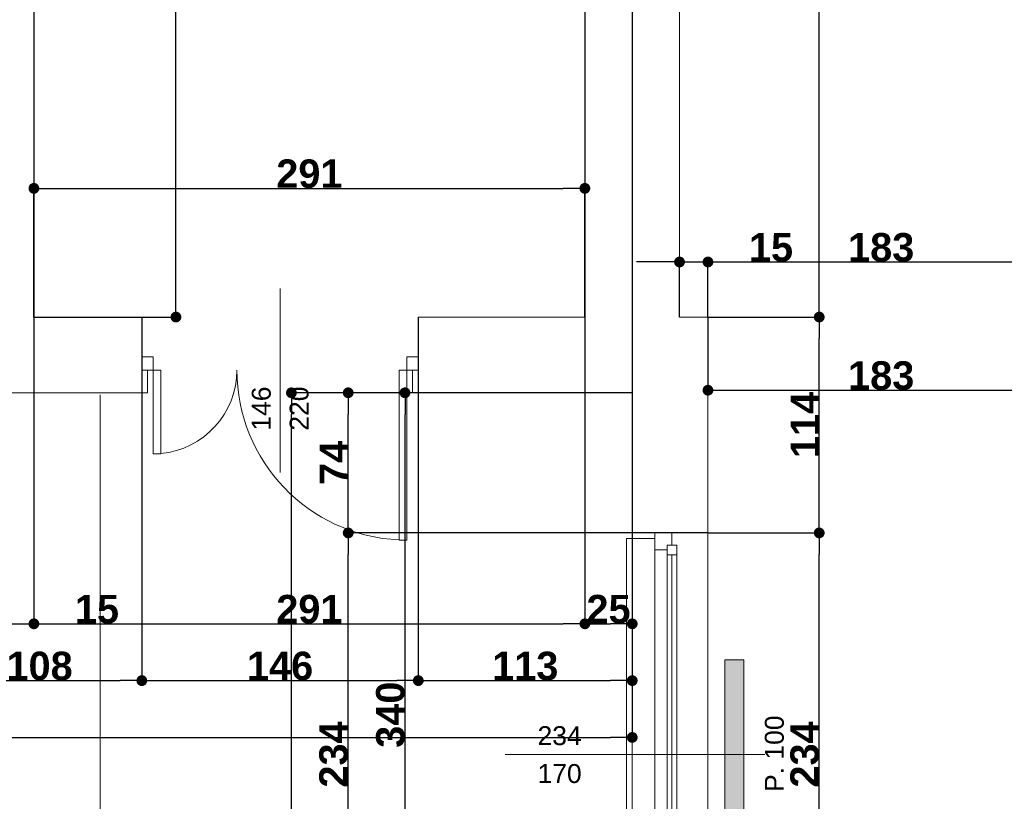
# Model space of a CAD drawing. Header units: millimetres. Extents: x 183299 to 1018155, y -286688 to 171278.
# Tile 87 of 100: x 437273 to 442473, y -105784 to -101656. Entities that reach past the tile are written whole.
import ezdxf

# ---------------------------------------------------------------- set-up
doc = ezdxf.new("R2010")
doc.units = ezdxf.units.MM
doc.header["$MEASUREMENT"] = 0
doc.linetypes.add('Wipeout_Contour', pattern=[1000, 0, -1000])
for name, color, linetype in [('Drzwi ArchiCAD', 7, 'Continuous'), ('inwentaryzacja_sciany', 7, 'Continuous'), ('Okna ArchiCADa', 7, 'Continuous'), ('Wymiarowanie - Ogólne', 7, 'Continuous'), ('Znaczniki Drzwi', 7, 'Continuous'), ('Znaczniki Okien', 7, 'Continuous')]:
    doc.layers.add(name, color=color, linetype=linetype)
for name, color, linetype, lineweight in [('Drzwi ArchiCAD_Nr_Pióra__1', 7, 'Continuous', 13), ('grzejniki_Nr_Pióra__20', 1, 'Continuous', 0), ('inwentaryzacja_sciany_Nr_Pióra__1', 7, 'Continuous', 13), ('inwentaryzacja_wentylacja_Nr_Pióra__20', 1, 'Continuous', 0), ('Okna ArchiCADa_Nr_Pióra__1', 7, 'Continuous', 13), ('Znaczniki Drzwi_Nr_Pióra__1', 7, 'Continuous', 13), ('Znaczniki Drzwi_Nr_Pióra__7', 7, 'Continuous', 35), ('Znaczniki Okien_Nr_Pióra__1', 7, 'Continuous', 13), ('Znaczniki Okien_Nr_Pióra__7', 7, 'Continuous', 35)]:
    doc.layers.add(name, color=color, linetype=linetype, lineweight=lineweight)
for name, color, linetype, lineweight, true_color in [('Drzwi ArchiCAD_Nr_Pióra__23', 7, 'Continuous', 20, 0xff6600), ('Drzwi ArchiCAD_Nr_Pióra__3', 7, 'Continuous', 18, 0xff6600), ('Okna ArchiCADa_Nr_Pióra__23', 7, 'Continuous', 20, 0xff6600), ('Okna ArchiCADa_Nr_Pióra__3', 7, 'Continuous', 18, 0xff6600)]:
    doc.layers.add(name, color=color, linetype=linetype, lineweight=lineweight, true_color=true_color)
doc.styles.add('GENERATED_STYLE_1', font='arial.ttf')
doc.styles.add('GENERATED_STYLE_2', font='arialbd.ttf')
doc.dimstyles.new('GENERATED_STYLE__1', dxfattribs={"dimtxt": 150, "dimasz": 114, "dimexe": 0.18, "dimexo": 0, "dimgap": 0.09, "dimtad": 1, "dimtih": 1, "dimtoh": 1, "dimdec": 0, "dimlfac": 0.1, "dimzin": 0, "dimdsep": 46, "dimtxsty": 'GENERATED_STYLE_2', "dimblk": 'ARROWHEAD_11', "dimblk1": 'ARROWHEAD_11', "dimblk2": 'ARROWHEAD_11', "dimcen": 0.09, "dimclrd": 256, "dimclre": 256, "dimclrt": 256, "dimazin": 0, "dimtfac": 1, "dimtdec": 4, "dimtmove": 0, "dimatfit": 3, "dimfxl": 1, "dimtolj": 1, "dimtzin": 0, "dimarcsym": 0})
doc.dimstyles.new('GENERATED_STYLE__2', dxfattribs={"dimtxt": 150, "dimasz": 114, "dimexe": 0.18, "dimexo": 0, "dimgap": 0.09, "dimtad": 1, "dimdec": 0, "dimlfac": 0.1, "dimzin": 0, "dimdsep": 46, "dimtxsty": 'GENERATED_STYLE_2', "dimblk": 'ARROWHEAD_11', "dimblk1": 'ARROWHEAD_11', "dimblk2": 'ARROWHEAD_11', "dimcen": 0.09, "dimclrd": 256, "dimclre": 256, "dimclrt": 256, "dimazin": 0, "dimtfac": 1, "dimtdec": 4, "dimtmove": 0, "dimatfit": 3, "dimfxl": 1, "dimtolj": 1, "dimtzin": 0, "dimarcsym": 0})

# ---------------------------------------------------------------- blocks, each defined once
blk = doc.blocks.new('O1 rozwierane 12_92')
at = {"layer": 'Okna ArchiCADa_Nr_Pióra__1', "linetype": 'Continuous'}
for p, q in [((-1170, 0), (-1170, -90)), ((-1140, 0), (-1170, 0)), ((1140, 0), (1170, 0)), ((1170, 0), (1170, -90))]:
    blk.add_line(p, q, dxfattribs=at)
at = {"layer": 'Okna ArchiCADa_Nr_Pióra__23', "linetype": 'Continuous'}
for p, q in [((-1170, 0), (-1170, -90)), ((1170, -90), (1170, 0))]:
    blk.add_line(p, q, dxfattribs=at)
at = {"layer": 'Okna ArchiCADa_Nr_Pióra__3', "linetype": 'Continuous'}
for p, q in [((-1140, 120), (-1140, 150)), ((-1140, 150), (1140, 150)), ((-1140, 120), (1140, 120)), ((1140, 150), (1140, 120)), ((-1170, -280), (1170, -280)), ((-1170, -280), (1170, -280))]:
    blk.add_line(p, q, dxfattribs=at)
at = {"linetype": 'Wipeout_Contour', "ltscale": 8558.505125}
blk.add_wipeout([(1055, -115), (1055, -65), (1080, -65), (1080, 0), (-1080, 0), (-1080, -65), (-1055, -65), (-1055, -115)], dxfattribs=at).dxf.layer = 'Okna ArchiCADa'
at = {"layer": 'Okna ArchiCADa_Nr_Pióra__23', "linetype": 'Continuous'}
for p, q in [((-1080, 0), (-1170, 0)), ((-1080, -65), (-1080, 0)), ((1170, 0), (1080, 0)), ((1080, 0), (1080, -65)), ((-1170, -90), (-1105, -90)), ((-1105, -90), (-1105, -65)), ((-1105, -65), (-1080, -65)), ((-1055, -65), (-1105, -65)), ((-1105, -65), (-1105, -115)), ((-1055, -115), (-1055, -65)), ((1105, -65), (1055, -65)), ((1055, -65), (1055, -115)), ((1080, -65), (1105, -65)), ((1105, -65), (1105, -90)), ((1105, -115), (1105, -65)), ((1105, -90), (1170, -90)), ((-1105, -115), (-1055, -115)), ((1055, -115), (1105, -115))]:
    blk.add_line(p, q, dxfattribs=at)
at = {"layer": 'Okna ArchiCADa_Nr_Pióra__3', "linetype": 'Continuous'}
for p, q in [((1080, 0), (-1080, 0)), ((-1055, -65), (1055, -65)), ((-1055, -90), (1055, -90)), ((-1055, -115), (1055, -115)), ((-1055, -115), (1055, -115))]:
    blk.add_line(p, q, dxfattribs=at)
blk = doc.blocks.new('Znacznik O 12_108')
at = {"layer": 'Znaczniki Okien_Nr_Pióra__1', "linetype": 'Continuous'}
blk.add_line((0, -1071.4), (0, 300), dxfattribs=at)
at = {"layer": 'Znaczniki Okien_Nr_Pióra__7', "linetype": 'Continuous', "char_height": 100, "attachment_point": 7, "style": 'GENERATED_STYLE_1'}
for s, insert, rotation in [('{P. 100}', (197.9, 402.1), 180), ('{234}', (-47.9, -900), 90), ('{170}', (152.1, -900), 90)]:
    blk.add_mtext(s, dxfattribs=dict(at, insert=insert, rotation=rotation))
blk = doc.blocks.new('Ściana_679_2', base_point=(265165.1, -103325.8))
at = {"layer": 'inwentaryzacja_sciany_Nr_Pióra__1', "linetype": 'Continuous'}
for p, q in [((265165.1, -103725.8), (265165.1, -104495.8)), ((265565.1, -104465.8), (265565.1, -103725.8)), ((265285.1, -104495.8), (265285.1, -104465.8)), ((265285.1, -104465.8), (265375.1, -104465.8)), ((265375.1, -104465.8), (265565.1, -104465.8)), ((265165.1, -104495.8), (265285.1, -104495.8))]:
    blk.add_line(p, q, dxfattribs=at)
at = {"layer": 'Okna ArchiCADa', "linetype": 'Continuous', "rotation": 90}
blk.add_blockref('O1 rozwierane 12_92', (265285.1, -105635.8), dxfattribs=at)
at = {"layer": 'Znaczniki Okien', "rotation": 270}
blk.add_blockref('Znacznik O 12_108', (265565.1, -105635.8), dxfattribs=at)
blk = doc.blocks.new('D2 Asymetryczne 12_11')
at = {"layer": 'Drzwi ArchiCAD_Nr_Pióra__1', "linetype": 'Continuous'}
for p, q in [((-730, 0), (-730, -70)), ((-700, 0), (-730, 0)), ((700, 0), (730, 0)), ((730, 0), (730, -70))]:
    blk.add_line(p, q, dxfattribs=at)
at = {"layer": 'Drzwi ArchiCAD_Nr_Pióra__23', "linetype": 'Continuous'}
for p, q in [((-670, 0), (-730, 0)), ((-730, 0), (-730, -70)), ((-670, -70), (-670, 0)), ((730, 0), (670, 0)), ((670, 0), (670, -70)), ((730, -70), (730, 0)), ((-730, -70), (-670, -70)), ((670, -70), (730, -70))]:
    blk.add_line(p, q, dxfattribs=at)
at = {"layer": 'Drzwi ArchiCAD_Nr_Pióra__3', "linetype": 'Continuous'}
for p, q in [((670, 897.8), (630, 897.8)), ((630, 897.8), (630, 0)), ((670, 0), (670, 897.8)), ((-670, 0), (-670, 442.2)), ((-670, 442.2), (-630, 442.2)), ((-630, 442.2), (-630, 0)), ((-630, 0), (-670, 0)), ((630, 0), (670, 0))]:
    blk.add_line(p, q, dxfattribs=at)
for centre, radius, start, end in [((670, 0), 897.8, 92.551, 180), ((-670, 0), 442.2, 0, 84.8313)]:
    blk.add_arc(centre, radius, start, end, dxfattribs=at)
blk = doc.blocks.new('Znacznik O 12_251')
at = {"layer": 'Znaczniki Drzwi_Nr_Pióra__1', "linetype": 'Continuous'}
blk.add_line((0, 421.4), (0, -550), dxfattribs=at)
at = {"layer": 'Znaczniki Drzwi_Nr_Pióra__7', "linetype": 'Continuous', "char_height": 100, "attachment_point": 7, "rotation": 270, "style": 'GENERATED_STYLE_1'}
for s, insert in [('{220}', (-152.1, 200)), ('{146}', (47.9, 200))]:
    blk.add_mtext(s, dxfattribs=dict(at, insert=insert))
blk = doc.blocks.new('Ściana_704_2', base_point=(265565.1, -103325.8))
at = {"layer": 'inwentaryzacja_sciany_Nr_Pióra__1', "linetype": 'Continuous'}
for p, q in [((262575.1, -103325.8), (262005.1, -103325.8)), ((262575.1, -103535.8), (262575.1, -103325.8)), ((264035.1, -103535.8), (264035.1, -103325.8)), ((264915.1, -103325.8), (264035.1, -103325.8)), ((265565.1, -103325.8), (265415.1, -103325.8)), ((265565.1, -103725.8), (265565.1, -103325.8)), ((262575.1, -103605.8), (262575.1, -103535.8)), ((264035.1, -103605.8), (264035.1, -103535.8)), ((262605.1, -103605.8), (262575.1, -103605.8)), ((262605.1, -103725.8), (262605.1, -103605.8)), ((264005.1, -103725.8), (264005.1, -103605.8)), ((264005.1, -103605.8), (264035.1, -103605.8)), ((261465.1, -103725.8), (262605.1, -103725.8)), ((264005.1, -103725.8), (265165.1, -103725.8))]:
    blk.add_line(p, q, dxfattribs=at)
at = {"layer": 'Drzwi ArchiCAD', "linetype": 'Continuous', "xscale": -1, "rotation": 180}
blk.add_blockref('D2 Asymetryczne 12_11', (263305.1, -103605.8), dxfattribs=at)
at = {"layer": 'Znaczniki Drzwi', "rotation": 180}
blk.add_blockref('Znacznik O 12_251', (263305.1, -103725.8), dxfattribs=at)
blk = doc.blocks.new('Ściana_705_2', base_point=(265165.1, -103325.8))
at = {"layer": 'inwentaryzacja_sciany_Nr_Pióra__1', "linetype": 'Continuous'}
for p, q in [((265165.1, -97065.8), (265165.1, -103325.8)), ((265415.1, -103325.8), (265415.1, -97065.8))]:
    blk.add_line(p, q, dxfattribs=at)
blk = doc.blocks.new('Ściana_706_2', base_point=(265165.1, -103325.8))
at = {"layer": 'inwentaryzacja_sciany_Nr_Pióra__1', "linetype": 'Continuous'}
for p, q in [((264915.1, -97065.8), (264915.1, -103325.8)), ((265165.1, -103325.8), (265165.1, -97065.8))]:
    blk.add_line(p, q, dxfattribs=at)
blk = doc.blocks.new('Ściana_710_2', base_point=(262005.1, -103325.8))
at = {"layer": 'inwentaryzacja_sciany_Nr_Pióra__1', "linetype": 'Continuous'}
for p, q in [((262005.1, -103325.8), (262005.1, -97375.8)), ((261855.1, -97675.8), (261855.1, -103325.8))]:
    blk.add_line(p, q, dxfattribs=at)
blk = doc.blocks.new('ARROWHEAD_11')
at = {"linetype": 'Continuous'}
blk.add_line((0, 0), (-1, 0), dxfattribs=at)
at = {"linetype": 'Continuous', "const_width": 0.25, "flags": 128}
blk.add_lwpolyline([(-0.125, 0, 1), (0.125, 0, 1)], format="xyb", close=True, dxfattribs=at)
blk = doc.blocks.new('*D5243')
at = {"layer": 'Defpoints', "color": 0}
for p in [(437198, -100401.3), (437348, -100401.3), (437348, -104846.3)]:
    blk.add_point(p, dxfattribs=at)
at = {"layer": 'Wymiarowanie - Ogólne', "linetype": 'Continuous', "lineweight": -2}
for p, q in [((437198, -100401.3), (437198, -104846.5)), ((437348, -100401.3), (437348, -104846.5)), ((437084, -104846.3), (436970, -104846.3)), ((437198, -104846.3), (437348, -104846.3)), ((437462, -104846.3), (437786.1, -104846.3))]:
    blk.add_line(p, q, dxfattribs=at)
at = {"layer": 'Wymiarowanie - Ogólne', "lineweight": -2, "xscale": 114, "yscale": 114, "zscale": 114}
blk.add_blockref('ARROWHEAD_11', (437198, -104846.3), dxfattribs=at)
at = {"layer": 'Wymiarowanie - Ogólne', "lineweight": -2, "xscale": 114, "yscale": 114, "zscale": 114, "rotation": 180}
blk.add_blockref('ARROWHEAD_11', (437348, -104846.3), dxfattribs=at)
at = {"layer": 'Wymiarowanie - Ogólne', "insert": (437681, -104769.7), "char_height": 150, "attachment_point": 5, "style": 'GENERATED_STYLE_2'}
blk.add_mtext('\\A1;15', dxfattribs=at)
blk = doc.blocks.new('*D5244')
at = {"layer": 'Defpoints', "color": 0}
for p in [(440258, -94426.3), (437348, -100401.3), (440258, -104846.3)]:
    blk.add_point(p, dxfattribs=at)
at = {"layer": 'Wymiarowanie - Ogólne', "linetype": 'Continuous', "lineweight": -2}
for p, q in [((440258, -94426.3), (440258, -104846.5)), ((437348, -100401.3), (437348, -104846.5)), ((437462, -104846.3), (440144, -104846.3))]:
    blk.add_line(p, q, dxfattribs=at)
at = {"layer": 'Wymiarowanie - Ogólne', "lineweight": -2, "xscale": 114, "yscale": 114, "zscale": 114, "rotation": 180}
blk.add_blockref('ARROWHEAD_11', (437348, -104846.3), dxfattribs=at)
at = {"layer": 'Wymiarowanie - Ogólne', "lineweight": -2, "xscale": 114, "yscale": 114, "zscale": 114}
blk.add_blockref('ARROWHEAD_11', (440258, -104846.3), dxfattribs=at)
at = {"layer": 'Wymiarowanie - Ogólne', "insert": (438803, -104769.6), "char_height": 150, "attachment_point": 5, "style": 'GENERATED_STYLE_2'}
blk.add_mtext('\\A1;291', dxfattribs=at)
blk = doc.blocks.new('*D5245')
at = {"layer": 'Defpoints', "color": 0}
for p in [(440258, -94426.3), (440508, -94426.3), (440508, -104846.3)]:
    blk.add_point(p, dxfattribs=at)
at = {"layer": 'Wymiarowanie - Ogólne', "linetype": 'Continuous', "lineweight": -2}
for p, q in [((440258, -94426.3), (440258, -104846.5)), ((440508, -94426.3), (440508, -104846.5)), ((440372, -104846.3), (440394, -104846.3))]:
    blk.add_line(p, q, dxfattribs=at)
at = {"layer": 'Wymiarowanie - Ogólne', "lineweight": -2, "xscale": 114, "yscale": 114, "zscale": 114, "rotation": 180}
blk.add_blockref('ARROWHEAD_11', (440258, -104846.3), dxfattribs=at)
at = {"layer": 'Wymiarowanie - Ogólne', "lineweight": -2, "xscale": 114, "yscale": 114, "zscale": 114}
blk.add_blockref('ARROWHEAD_11', (440508, -104846.3), dxfattribs=at)
at = {"layer": 'Wymiarowanie - Ogólne', "insert": (440383, -104769.7), "char_height": 150, "attachment_point": 5, "style": 'GENERATED_STYLE_2'}
blk.add_mtext('\\A1;25', dxfattribs=at)
blk = doc.blocks.new('*D5252')
at = {"layer": 'Defpoints', "color": 0}
for p in [(436838, -103226.3), (437918, -103226.3), (437918, -105146.3)]:
    blk.add_point(p, dxfattribs=at)
at = {"layer": 'Wymiarowanie - Ogólne', "linetype": 'Continuous', "lineweight": -2}
for p, q in [((436838, -103226.3), (436838, -105146.5)), ((437918, -103226.3), (437918, -105146.5)), ((436952, -105146.3), (437804, -105146.3))]:
    blk.add_line(p, q, dxfattribs=at)
at = {"layer": 'Wymiarowanie - Ogólne', "lineweight": -2, "xscale": 114, "yscale": 114, "zscale": 114, "rotation": 180}
blk.add_blockref('ARROWHEAD_11', (436838, -105146.3), dxfattribs=at)
at = {"layer": 'Wymiarowanie - Ogólne', "lineweight": -2, "xscale": 114, "yscale": 114, "zscale": 114}
blk.add_blockref('ARROWHEAD_11', (437918, -105146.3), dxfattribs=at)
at = {"layer": 'Wymiarowanie - Ogólne', "insert": (437378, -105069.6), "char_height": 150, "attachment_point": 5, "style": 'GENERATED_STYLE_2'}
blk.add_mtext('\\A1;108', dxfattribs=at)
blk = doc.blocks.new('*D5253')
at = {"layer": 'Defpoints', "color": 0}
for p in [(437918, -103226.3), (439378, -103226.3), (439378, -105146.3)]:
    blk.add_point(p, dxfattribs=at)
at = {"layer": 'Wymiarowanie - Ogólne', "linetype": 'Continuous', "lineweight": -2}
for p, q in [((437918, -103226.3), (437918, -105146.5)), ((439378, -103226.3), (439378, -105146.5)), ((438032, -105146.3), (439264, -105146.3))]:
    blk.add_line(p, q, dxfattribs=at)
at = {"layer": 'Wymiarowanie - Ogólne', "lineweight": -2, "xscale": 114, "yscale": 114, "zscale": 114, "rotation": 180}
blk.add_blockref('ARROWHEAD_11', (437918, -105146.3), dxfattribs=at)
at = {"layer": 'Wymiarowanie - Ogólne', "lineweight": -2, "xscale": 114, "yscale": 114, "zscale": 114}
blk.add_blockref('ARROWHEAD_11', (439378, -105146.3), dxfattribs=at)
at = {"layer": 'Wymiarowanie - Ogólne', "insert": (438648, -105069.7), "char_height": 150, "attachment_point": 5, "style": 'GENERATED_STYLE_2'}
blk.add_mtext('\\A1;146', dxfattribs=at)
blk = doc.blocks.new('*D5254')
at = {"layer": 'Defpoints', "color": 0}
for p in [(439378, -103226.3), (440508, -103626.3), (440508, -105146.3)]:
    blk.add_point(p, dxfattribs=at)
at = {"layer": 'Wymiarowanie - Ogólne', "linetype": 'Continuous', "lineweight": -2}
for p, q in [((439378, -103226.3), (439378, -105146.5)), ((440508, -103626.3), (440508, -105146.5)), ((439492, -105146.3), (440394, -105146.3))]:
    blk.add_line(p, q, dxfattribs=at)
at = {"layer": 'Wymiarowanie - Ogólne', "lineweight": -2, "xscale": 114, "yscale": 114, "zscale": 114, "rotation": 180}
blk.add_blockref('ARROWHEAD_11', (439378, -105146.3), dxfattribs=at)
at = {"layer": 'Wymiarowanie - Ogólne', "lineweight": -2, "xscale": 114, "yscale": 114, "zscale": 114}
blk.add_blockref('ARROWHEAD_11', (440508, -105146.3), dxfattribs=at)
at = {"layer": 'Wymiarowanie - Ogólne', "insert": (439943, -105069.7), "char_height": 150, "attachment_point": 5, "style": 'GENERATED_STYLE_2'}
blk.add_mtext('\\A1;113', dxfattribs=at)
blk = doc.blocks.new('*D5255')
at = {"layer": 'Defpoints', "color": 0}
for p in [(424258, -103626.3), (440508, -103626.3), (440508, -105446.3)]:
    blk.add_point(p, dxfattribs=at)
at = {"layer": 'Wymiarowanie - Ogólne', "linetype": 'Continuous', "lineweight": -2}
for p, q in [((424258, -103626.3), (424258, -105446.5)), ((440508, -103626.3), (440508, -105446.5)), ((424372, -105446.3), (440394, -105446.3))]:
    blk.add_line(p, q, dxfattribs=at)
at = {"layer": 'Wymiarowanie - Ogólne', "lineweight": -2, "xscale": 114, "yscale": 114, "zscale": 114, "rotation": 180}
blk.add_blockref('ARROWHEAD_11', (424258, -105446.3), dxfattribs=at)
at = {"layer": 'Wymiarowanie - Ogólne', "lineweight": -2, "xscale": 114, "yscale": 114, "zscale": 114}
blk.add_blockref('ARROWHEAD_11', (440508, -105446.3), dxfattribs=at)
at = {"layer": 'Wymiarowanie - Ogólne', "insert": (432383, -105369.7), "char_height": 150, "attachment_point": 5, "style": 'GENERATED_STYLE_2'}
blk.add_mtext('\\A1;1625', dxfattribs=at)
blk = doc.blocks.new('*D5297')
at = {"layer": 'Defpoints', "color": 0}
for p in [(439308, -103626.3), (440508, -103626.3), (449788, -107026.3)]:
    blk.add_point(p, dxfattribs=at)
at = {"layer": 'Wymiarowanie - Ogólne', "linetype": 'Continuous', "lineweight": -2}
for p, q in [((440508, -103626.3), (439307.8, -103626.3)), ((439308, -106912.3), (439308, -103740.3)), ((449788, -107026.3), (439307.8, -107026.3))]:
    blk.add_line(p, q, dxfattribs=at)
at = {"layer": 'Wymiarowanie - Ogólne', "lineweight": -2, "xscale": 114, "yscale": 114, "zscale": 114}
for p, rotation in [((439308, -103626.3), 90), ((439308, -107026.3), 270)]:
    blk.add_blockref('ARROWHEAD_11', p, dxfattribs=dict(at, rotation=rotation))
at = {"layer": 'Wymiarowanie - Ogólne', "insert": (439231.4, -105326.3), "char_height": 150, "attachment_point": 5, "rotation": 90, "style": 'GENERATED_STYLE_2'}
blk.add_mtext('\\A1;340', dxfattribs=at)
blk = doc.blocks.new('*D5299')
at = {"layer": 'Defpoints', "color": 0}
for p in [(439008, -104366.3), (440908, -104366.3), (440908, -106706.3)]:
    blk.add_point(p, dxfattribs=at)
at = {"layer": 'Wymiarowanie - Ogólne', "linetype": 'Continuous', "lineweight": -2}
for p, q in [((440908, -104366.3), (439007.8, -104366.3)), ((439008, -106592.3), (439008, -104480.3)), ((440908, -106706.3), (439007.8, -106706.3))]:
    blk.add_line(p, q, dxfattribs=at)
at = {"layer": 'Wymiarowanie - Ogólne', "lineweight": -2, "xscale": 114, "yscale": 114, "zscale": 114}
for p, rotation in [((439008, -104366.3), 90), ((439008, -106706.3), 270)]:
    blk.add_blockref('ARROWHEAD_11', p, dxfattribs=dict(at, rotation=rotation))
at = {"layer": 'Wymiarowanie - Ogólne', "insert": (438931.4, -105536.3), "char_height": 150, "attachment_point": 5, "rotation": 90, "style": 'GENERATED_STYLE_2'}
blk.add_mtext('\\A1;234', dxfattribs=at)
blk = doc.blocks.new('*D5300')
at = {"layer": 'Defpoints', "color": 0}
for p in [(439008, -103626.3), (440508, -103626.3), (440908, -104366.3)]:
    blk.add_point(p, dxfattribs=at)
at = {"layer": 'Wymiarowanie - Ogólne', "linetype": 'Continuous', "lineweight": -2}
for p, q in [((440508, -103626.3), (439007.8, -103626.3)), ((439008, -104252.3), (439008, -103740.3)), ((440908, -104366.3), (439007.8, -104366.3))]:
    blk.add_line(p, q, dxfattribs=at)
at = {"layer": 'Wymiarowanie - Ogólne', "lineweight": -2, "xscale": 114, "yscale": 114, "zscale": 114}
for p, rotation in [((439008, -103626.3), 90), ((439008, -104366.3), 270)]:
    blk.add_blockref('ARROWHEAD_11', p, dxfattribs=dict(at, rotation=rotation))
at = {"layer": 'Wymiarowanie - Ogólne', "insert": (438932.6, -103996.3), "char_height": 150, "attachment_point": 5, "rotation": 90, "style": 'GENERATED_STYLE_2'}
blk.add_mtext('\\A1;74', dxfattribs=at)
blk = doc.blocks.new('*D5301')
at = {"layer": 'Defpoints', "color": 0}
for p in [(438708, -103626.3), (440508, -103626.3), (440508, -113376.3)]:
    blk.add_point(p, dxfattribs=at)
at = {"layer": 'Wymiarowanie - Ogólne', "linetype": 'Continuous', "lineweight": -2}
for p, q in [((440508, -103626.3), (438707.8, -103626.3)), ((438708, -113262.3), (438708, -103740.3)), ((440508, -113376.3), (438707.8, -113376.3))]:
    blk.add_line(p, q, dxfattribs=at)
at = {"layer": 'Wymiarowanie - Ogólne', "lineweight": -2, "xscale": 114, "yscale": 114, "zscale": 114}
for p, rotation in [((438708, -103626.3), 90), ((438708, -113376.3), 270)]:
    blk.add_blockref('ARROWHEAD_11', p, dxfattribs=dict(at, rotation=rotation))
at = {"layer": 'Wymiarowanie - Ogólne', "insert": (438631.2, -108501.3), "char_height": 150, "attachment_point": 5, "rotation": 90, "style": 'GENERATED_STYLE_2'}
blk.add_mtext('\\A1;975', dxfattribs=at)
blk = doc.blocks.new('*D6408')
at = {"layer": 'Defpoints', "color": 0}
for p in [(442738, -100176.3), (440908, -103226.3), (442738, -103612.8)]:
    blk.add_point(p, dxfattribs=at)
at = {"layer": 'Wymiarowanie - Ogólne', "linetype": 'Continuous', "lineweight": -2}
for p, q in [((442738, -100176.3), (442738, -103612.9)), ((440908, -103226.3), (440908, -103612.9)), ((441022, -103612.8), (442624, -103612.8))]:
    blk.add_line(p, q, dxfattribs=at)
at = {"layer": 'Wymiarowanie - Ogólne', "lineweight": -2, "xscale": 114, "yscale": 114, "zscale": 114, "rotation": 180}
blk.add_blockref('ARROWHEAD_11', (440908, -103612.8), dxfattribs=at)
at = {"layer": 'Wymiarowanie - Ogólne', "lineweight": -2, "xscale": 114, "yscale": 114, "zscale": 114}
blk.add_blockref('ARROWHEAD_11', (442738, -103612.8), dxfattribs=at)
at = {"layer": 'Wymiarowanie - Ogólne', "insert": (441823, -103536), "char_height": 150, "attachment_point": 5, "style": 'GENERATED_STYLE_2'}
blk.add_mtext('\\A1;183', dxfattribs=at)
blk = doc.blocks.new('*D6492')
at = {"layer": 'Defpoints', "color": 0}
for p in [(440908, -104366.3), (441495.8, -104366.3), (440908, -106706.3)]:
    blk.add_point(p, dxfattribs=at)
at = {"layer": 'Wymiarowanie - Ogólne', "linetype": 'Continuous', "lineweight": -2}
for p, q in [((440908, -104366.3), (441496, -104366.3)), ((441495.8, -106592.3), (441495.8, -104480.3)), ((440908, -106706.3), (441496, -106706.3))]:
    blk.add_line(p, q, dxfattribs=at)
at = {"layer": 'Wymiarowanie - Ogólne', "lineweight": -2, "xscale": 114, "yscale": 114, "zscale": 114}
for p, rotation in [((441495.8, -104366.3), 90), ((441495.8, -106706.3), 270)]:
    blk.add_blockref('ARROWHEAD_11', p, dxfattribs=dict(at, rotation=rotation))
at = {"layer": 'Wymiarowanie - Ogólne', "insert": (441419.2, -105536.3), "char_height": 150, "attachment_point": 5, "rotation": 90, "style": 'GENERATED_STYLE_2'}
blk.add_mtext('\\A1;234', dxfattribs=at)
blk = doc.blocks.new('*D6493')
at = {"layer": 'Defpoints', "color": 0}
for p in [(440908, -103226.3), (441495.8, -103226.3), (440908, -104366.3)]:
    blk.add_point(p, dxfattribs=at)
at = {"layer": 'Wymiarowanie - Ogólne', "linetype": 'Continuous', "lineweight": -2}
for p, q in [((440908, -103226.3), (441496, -103226.3)), ((441495.8, -104252.3), (441495.8, -103340.3)), ((440908, -104366.3), (441496, -104366.3))]:
    blk.add_line(p, q, dxfattribs=at)
at = {"layer": 'Wymiarowanie - Ogólne', "lineweight": -2, "xscale": 114, "yscale": 114, "zscale": 114}
for p, rotation in [((441495.8, -103226.3), 90), ((441495.8, -104366.3), 270)]:
    blk.add_blockref('ARROWHEAD_11', p, dxfattribs=dict(at, rotation=rotation))
at = {"layer": 'Wymiarowanie - Ogólne', "insert": (441420.5, -103796.3), "char_height": 150, "attachment_point": 5, "rotation": 90, "style": 'GENERATED_STYLE_2'}
blk.add_mtext('\\A1;114', dxfattribs=at)
blk = doc.blocks.new('*D6494')
at = {"layer": 'Defpoints', "color": 0}
for p in [(440258, -96966.3), (441495.8, -96966.3), (440908, -103226.3)]:
    blk.add_point(p, dxfattribs=at)
at = {"layer": 'Wymiarowanie - Ogólne', "linetype": 'Continuous', "lineweight": -2}
for p, q in [((440258, -96966.3), (441496, -96966.3)), ((441495.8, -103112.3), (441495.8, -97080.3)), ((440908, -103226.3), (441496, -103226.3))]:
    blk.add_line(p, q, dxfattribs=at)
at = {"layer": 'Wymiarowanie - Ogólne', "lineweight": -2, "xscale": 114, "yscale": 114, "zscale": 114}
for p, rotation in [((441495.8, -96966.3), 90), ((441495.8, -103226.3), 270)]:
    blk.add_blockref('ARROWHEAD_11', p, dxfattribs=dict(at, rotation=rotation))
at = {"layer": 'Wymiarowanie - Ogólne', "insert": (441419.2, -100096.3), "char_height": 150, "attachment_point": 5, "rotation": 90, "style": 'GENERATED_STYLE_2'}
blk.add_mtext('\\A1;626', dxfattribs=at)
blk = doc.blocks.new('*D6505')
at = {"layer": 'Defpoints', "color": 0}
for p in [(440908, -102935.6), (440758, -103226.3), (440908, -103226.3)]:
    blk.add_point(p, dxfattribs=at)
at = {"layer": 'Wymiarowanie - Ogólne', "linetype": 'Continuous', "lineweight": -2}
for p, q in [((440644, -102935.6), (440530, -102935.6)), ((440758, -103226.3), (440758, -102935.5)), ((440758, -102935.6), (440908, -102935.6)), ((440908, -103226.3), (440908, -102935.5)), ((441022, -102935.6), (441346.1, -102935.6))]:
    blk.add_line(p, q, dxfattribs=at)
at = {"layer": 'Wymiarowanie - Ogólne', "lineweight": -2, "xscale": 114, "yscale": 114, "zscale": 114}
blk.add_blockref('ARROWHEAD_11', (440758, -102935.6), dxfattribs=at)
at = {"layer": 'Wymiarowanie - Ogólne', "lineweight": -2, "xscale": 114, "yscale": 114, "zscale": 114, "rotation": 180}
blk.add_blockref('ARROWHEAD_11', (440908, -102935.6), dxfattribs=at)
at = {"layer": 'Wymiarowanie - Ogólne', "insert": (441241, -102859.1), "char_height": 150, "attachment_point": 5, "style": 'GENERATED_STYLE_2'}
blk.add_mtext('\\A1;15', dxfattribs=at)
blk = doc.blocks.new('*D6506')
at = {"layer": 'Defpoints', "color": 0}
for p in [(442738, -95376.3), (442738, -102935.6), (440908, -103226.3)]:
    blk.add_point(p, dxfattribs=at)
at = {"layer": 'Wymiarowanie - Ogólne', "linetype": 'Continuous', "lineweight": -2}
for p, q in [((442738, -95376.3), (442738, -102935.8)), ((440908, -103226.3), (440908, -102935.5)), ((441022, -102935.6), (442624, -102935.6))]:
    blk.add_line(p, q, dxfattribs=at)
at = {"layer": 'Wymiarowanie - Ogólne', "lineweight": -2, "xscale": 114, "yscale": 114, "zscale": 114, "rotation": 180}
blk.add_blockref('ARROWHEAD_11', (440908, -102935.6), dxfattribs=at)
at = {"layer": 'Wymiarowanie - Ogólne', "lineweight": -2, "xscale": 114, "yscale": 114, "zscale": 114}
blk.add_blockref('ARROWHEAD_11', (442738, -102935.6), dxfattribs=at)
at = {"layer": 'Wymiarowanie - Ogólne', "insert": (441823, -102858.9), "char_height": 150, "attachment_point": 5, "style": 'GENERATED_STYLE_2'}
blk.add_mtext('\\A1;183', dxfattribs=at)
blk = doc.blocks.new('*D6587')
at = {"layer": 'Defpoints', "color": 0}
for p in [(437348, -97276.3), (438098.1, -97276.3), (437348, -103226.3)]:
    blk.add_point(p, dxfattribs=at)
at = {"layer": 'Wymiarowanie - Ogólne', "linetype": 'Continuous', "lineweight": -2}
for p, q in [((437348, -97276.3), (438098.2, -97276.3)), ((438098.1, -103112.3), (438098.1, -97390.3)), ((437348, -103226.3), (438098.2, -103226.3))]:
    blk.add_line(p, q, dxfattribs=at)
at = {"layer": 'Wymiarowanie - Ogólne', "lineweight": -2, "xscale": 114, "yscale": 114, "zscale": 114}
for p, rotation in [((438098.1, -97276.3), 90), ((438098.1, -103226.3), 270)]:
    blk.add_blockref('ARROWHEAD_11', p, dxfattribs=dict(at, rotation=rotation))
at = {"layer": 'Wymiarowanie - Ogólne', "insert": (438021.3, -100251.3), "char_height": 150, "attachment_point": 5, "rotation": 90, "style": 'GENERATED_STYLE_2'}
blk.add_mtext('\\A1;595', dxfattribs=at)
blk = doc.blocks.new('*D6604')
at = {"layer": 'Defpoints', "color": 0}
for p in [(440258, -102546.7), (437348, -103226.3), (440258, -103226.3)]:
    blk.add_point(p, dxfattribs=at)
at = {"layer": 'Wymiarowanie - Ogólne', "linetype": 'Continuous', "lineweight": -2}
for p, q in [((437348, -103226.3), (437348, -102546.6)), ((437462, -102546.7), (440144, -102546.7)), ((440258, -103226.3), (440258, -102546.6))]:
    blk.add_line(p, q, dxfattribs=at)
at = {"layer": 'Wymiarowanie - Ogólne', "lineweight": -2, "xscale": 114, "yscale": 114, "zscale": 114, "rotation": 180}
blk.add_blockref('ARROWHEAD_11', (437348, -102546.7), dxfattribs=at)
at = {"layer": 'Wymiarowanie - Ogólne', "lineweight": -2, "xscale": 114, "yscale": 114, "zscale": 114}
blk.add_blockref('ARROWHEAD_11', (440258, -102546.7), dxfattribs=at)
at = {"layer": 'Wymiarowanie - Ogólne', "insert": (438803, -102470), "char_height": 150, "attachment_point": 5, "style": 'GENERATED_STYLE_2'}
blk.add_mtext('\\A1;291', dxfattribs=at)

msp = doc.modelspace()

# ---------------------------------------------------------------- hatches: boundary and pattern name
at = {"layer": 'inwentaryzacja_wentylacja_Nr_Pióra__20', "linetype": 'Continuous'}
msp.add_hatch(color=256, dxfattribs=at).paths.add_polyline_path([(441097.95206, -105036.32699), (440997.95206, -105036.32699), (440997.95206, -106036.32699), (441097.95206, -106036.32699)], flags=0)

# ---------------------------------------------------------------- next in the draw order: block references
at = {"layer": 'inwentaryzacja_sciany'}
msp.add_blockref('Ściana_679_2', (440507.95206, -103226.32699), dxfattribs=at)

# ---------------------------------------------------------------- next in the draw order: linework, layer by layer
at = {"layer": 'grzejniki_Nr_Pióra__20', "linetype": 'Continuous'}
for p, q in [((440997.95206, -106036.32699), (440997.95206, -105036.32699)), ((440997.95206, -105036.32699), (441097.95206, -105036.32699)), ((441097.95206, -106036.32699), (441097.95206, -105036.32699))]:
    msp.add_line(p, q, dxfattribs=at)

# ---------------------------------------------------------------- next in the draw order: block references
at = {"layer": 'inwentaryzacja_sciany'}
msp.add_blockref('Ściana_704_2', (440907.95206, -103226.32699), dxfattribs=at)

# ---------------------------------------------------------------- next in the draw order: linework, layer by layer
at = {"layer": 'inwentaryzacja_sciany_Nr_Pióra__1', "linetype": 'Continuous'}
msp.add_line((437697.95206, -103636.32699), (437697.95206, -113376.32699), dxfattribs=at)

# ---------------------------------------------------------------- next in the draw order: block references
at = {"layer": 'inwentaryzacja_sciany'}
for name, p in [('Ściana_705_2', (440507.95206, -103226.32699)), ('Ściana_710_2', (437347.95206, -103226.32699))]:
    msp.add_blockref(name, p, dxfattribs=at)

# ---------------------------------------------------------------- next in the draw order: dimensions: what is measured, and where the dimension line sits
at = {"layer": 'Wymiarowanie - Ogólne', "linetype": 'Continuous'}
for base, p1, p2, picture, middle in [((438098.06372, -97276.32699), (437347.95206, -103226.32699), (437347.95206, -97276.32699), '*D6587', (438021.32372, -100251.32699)), ((438707.95206, -103626.32699), (440507.95206, -113376.32699), (440507.95206, -103626.32699), '*D5301', (438631.21206, -108501.32699)), ((439007.95206, -103626.32699), (440907.95206, -104366.32699), (440507.95206, -103626.32699), '*D5300', (438932.63706, -103996.32699)), ((439307.95206, -103626.32699), (449787.95206, -107026.32699), (440507.95206, -103626.32699), '*D5297', (439231.36206, -105326.32699)), ((439007.95206, -104366.32699), (440907.95206, -106706.32699), (440907.95206, -104366.32699), '*D5299', (438931.36206, -105536.32699)), ((441495.78904, -104366.32699), (440907.95206, -106706.32699), (440907.95206, -104366.32699), '*D6492', (441419.19904, -105536.32699))]:
    dim = msp.add_linear_dim(base=base, p1=p1, p2=p2, angle=90, dimstyle='GENERATED_STYLE__2', dxfattribs=at)
    dim.commit()
    dim.dimension.update_dxf_attribs({"geometry": picture, "text_midpoint": middle})
for base, p1, p2, picture, middle in [((437347.95206, -104846.32699), (437197.95206, -100401.32699), (437347.95206, -100401.32699), '*D5243', (437681.04206, -104769.73699)), ((437917.95206, -105146.32699), (436837.95206, -103226.32699), (437917.95206, -103226.32699), '*D5252', (437377.95206, -105069.58699)), ((439377.95206, -105146.32699), (437917.95206, -103226.32699), (439377.95206, -103226.32699), '*D5253', (438647.95206, -105069.73699)), ((440507.95206, -105446.32699), (424257.95206, -103626.32699), (440507.95206, -103626.32699), '*D5255', (432382.95206, -105369.73699))]:
    dim = msp.add_linear_dim(base=base, p1=p1, p2=p2, dimstyle='GENERATED_STYLE__1', dxfattribs=at)
    dim.commit()
    dim.dimension.update_dxf_attribs({"geometry": picture, "text_midpoint": middle})

# ---------------------------------------------------------------- next in the draw order: block references
at = {"layer": 'inwentaryzacja_sciany'}
msp.add_blockref('Ściana_706_2', (440507.95206, -103226.32699), dxfattribs=at)

# ---------------------------------------------------------------- next in the draw order: linework, layer by layer
at = {"layer": 'inwentaryzacja_sciany_Nr_Pióra__1', "linetype": 'Continuous'}
msp.add_line((440507.95206, -103226.32699), (440507.95206, -103626.32699), dxfattribs=at)

# ---------------------------------------------------------------- next in the draw order: dimensions: what is measured, and where the dimension line sits
at = {"layer": 'Wymiarowanie - Ogólne', "linetype": 'Continuous'}
for base, p1, p2, picture, middle in [((440257.95206, -104846.32699), (437347.95206, -100401.32699), (440257.95206, -94426.32699), '*D5244', (438802.95206, -104769.58699)), ((440507.95206, -104846.32699), (440257.95206, -94426.32699), (440507.95206, -94426.32699), '*D5245', (440382.95206, -104769.73699)), ((442737.95206, -102935.64215), (440907.95206, -103226.32699), (442737.95206, -95376.32699), '*D6506', (441822.95206, -102858.90215)), ((442737.95206, -103612.75519), (440907.95206, -103226.32699), (442737.95206, -100176.32699), '*D6408', (441822.95206, -103536.01519)), ((440257.95206, -102546.73433), (437347.95206, -103226.32699), (440257.95206, -103226.32699), '*D6604', (438802.95206, -102469.99433)), ((440907.95206, -102935.64215), (440757.95206, -103226.32699), (440907.95206, -103226.32699), '*D6505', (441241.04206, -102859.05215)), ((440507.95206, -105146.32699), (439377.95206, -103226.32699), (440507.95206, -103626.32699), '*D5254', (439942.95206, -105069.73699))]:
    dim = msp.add_linear_dim(base=base, p1=p1, p2=p2, dimstyle='GENERATED_STYLE__1', dxfattribs=at)
    dim.commit()
    dim.dimension.update_dxf_attribs({"geometry": picture, "text_midpoint": middle})
for base, p1, p2, picture, middle in [((441495.78904, -96966.32699), (440907.95206, -103226.32699), (440257.95206, -96966.32699), '*D6494', (441419.19904, -100096.32699)), ((441495.78904, -103226.32699), (440907.95206, -104366.32699), (440907.95206, -103226.32699), '*D6493', (441420.47404, -103796.32699))]:
    dim = msp.add_linear_dim(base=base, p1=p1, p2=p2, angle=90, dimstyle='GENERATED_STYLE__2', dxfattribs=at)
    dim.commit()
    dim.dimension.update_dxf_attribs({"geometry": picture, "text_midpoint": middle})

doc.saveas('drawing.dxf')
